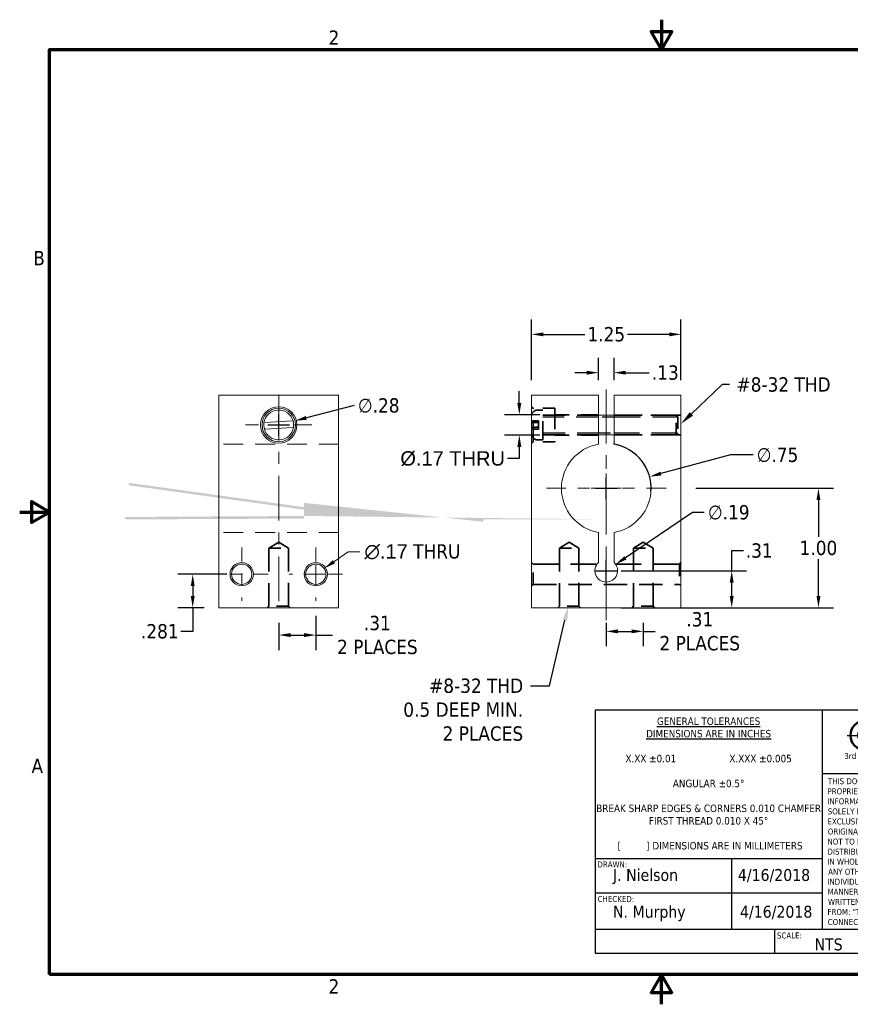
# Model space of a CAD drawing. Header units: inches. Extents: x 0.2 to 10.9, y 0.3 to 8.6.
# Tile 1 of 2: x 0.2 to 7.1, y 0.3 to 8.6. Entities that reach past the tile are written whole.
import ezdxf

# ---------------------------------------------------------------- set-up
doc = ezdxf.new("R2010")
doc.units = ezdxf.units.IN
doc.header["$MEASUREMENT"] = 0
for name, pattern in [('CENTER', [2, 1.25, -0.25, 0.25, -0.25]), ('CENTER2', [1.125, 0.75, -0.125, 0.125, -0.125]), ('CHAIN', [0.7087, 0.4724, -0.0591, 0.1181, -0.0591]), ('DASHED', [0.2067, 0.1654, -0.0413])]:
    doc.linetypes.add(name, pattern=pattern)
doc.layers.get('0').update_dxf_attribs({"plot": 0})
for name, color, linetype, lineweight in [('Border (ANSI)', 7, 'Continuous', 70), ('Center Mark (ANSI)', 7, 'CENTER', 0), ('Geometry', 250, 'Continuous', 0), ('Hidden', 250, 'DASHED', 0), ('Hidden (ANSI)', 7, 'DASHED', 35), ('Hidden Narrow (ANSI)', 7, 'DASHED', 25), ('Visible (ANSI)', 7, 'Continuous', 0)]:
    doc.layers.add(name, color=color, linetype=linetype, lineweight=lineweight)
for name, color, linetype in [('Dimensions', 19, 'Continuous'), ('TitleBlock', 170, 'Continuous'), ('TitleBlock Lines', 250, 'Continuous'), ('TitleBlock Text', 3, 'Continuous')]:
    doc.layers.add(name, color=color, linetype=linetype)
doc.styles.add('Note Text (ANSI)', font='tahoma.ttf')
doc.styles.get("Standard").update_dxf_attribs({"font": 'tahoma.ttf'})
doc.dimstyles.new('Default (ANSI)', dxfattribs={"dimtxt": 0.12, "dimasz": 0.098425, "dimexe": 0.125, "dimexo": 0.125, "dimgap": 0.031496, "dimtad": 0, "dimtih": 1, "dimtoh": 1, "dimrnd": 1e-08, "dimzin": 4, "dimdsep": 46, "dimtxsty": 'Note Text (ANSI)', "dimcen": 0.09, "dimdle": 0.393701, "dimclrd": 256, "dimclre": 256, "dimclrt": 256, "dimadec": 0, "dimazin": 1, "dimtfac": 1, "dimtofl": 0, "dimtmove": 0, "dimatfit": 3, "dimfxl": 1, "dimtolj": 1, "dimtzin": 4, "dimlwd": -1, "dimlwe": -1, "dimarcsym": 0})
doc.dimstyles.new('Default (ANSI)$0', dxfattribs={"dimtxt": 0.12, "dimasz": 0.098425, "dimexe": 0.125, "dimexo": 0.125, "dimgap": 0.031496, "dimtad": 0, "dimtih": 1, "dimtoh": 1, "dimrnd": 1e-08, "dimzin": 4, "dimdsep": 46, "dimtxsty": 'Note Text (ANSI)', "dimcen": 0.09, "dimdle": 0.393701, "dimclrd": 256, "dimclre": 256, "dimclrt": 256, "dimadec": 0, "dimazin": 1, "dimtfac": 1, "dimtofl": 0, "dimtmove": 0, "dimatfit": 3, "dimfxl": 1, "dimtolj": 1, "dimtzin": 4, "dimlwd": -1, "dimlwe": -1, "dimarcsym": 0})

# ---------------------------------------------------------------- blocks, each defined once
blk = doc.blocks.new('TSC TitleBlock Revised')
at = {"layer": 'TitleBlock', "color": 0}
for p, q in [((-5.4933, 2.0381), (-5.4933, 0)), ((-5.4933, 2.0381), (0, 2.0381)), ((0, 0), (0, 2.0381)), ((0, 2.0381), (0, 1.158)), ((-5.4933, 0), (0, 0))]:
    blk.add_line(p, q, dxfattribs=at)
at = {"layer": 'TitleBlock Lines'}
for p, q in [((-3.5933, 2.0381), (-3.5933, 0.2)), ((-2.495, 2.0381), (-2.495, 0.2)), ((-2.4918, 1.5013), (-3.5933, 1.5013)), ((-5.4933, 0.7937), (-3.5933, 0.7937)), ((-4.3506, 0.7937), (-4.3506, 0.2086)), ((-2.4933, 0.7577), (0, 0.7577)), ((-5.4933, 0.5056), (-3.5933, 0.5056)), ((-2.4933, 0.4695), (0, 0.4695)), ((-1.9802, 0.4695), (-1.9802, 0.2)), ((-0.4547, 0.4695), (-0.4547, 0.2)), ((0, 0.2), (-5.4933, 0.2)), ((-3.9933, 0.2), (-3.9933, 0)), ((-3.1883, 0.2), (-3.1883, 0)), ((-1.9915, 0.2), (-1.9915, 0)), ((-0.9464, 0), (-0.9464, 0.2))]:
    blk.add_line(p, q, dxfattribs=at)
at = {"layer": 'TitleBlock Lines', "lineweight": 25}
for p, q in [((-3.2344, 1.9728), (-3.2344, 1.8887)), ((-3.3832, 1.824), (-3.2991, 1.824)), ((-3.2668, 1.824), (-3.202, 1.824)), ((-3.2344, 1.8563), (-3.2344, 1.7916)), ((-3.1697, 1.824), (-3.0856, 1.824)), ((-3.0371, 1.824), (-2.9155, 1.824)), ((-2.8896, 1.824), (-2.8508, 1.824)), ((-2.8249, 1.824), (-2.7238, 1.824)), ((-3.2344, 1.7592), (-3.2344, 1.6751))]:
    blk.add_line(p, q, dxfattribs=at)
at = {"layer": 'TitleBlock Lines', "lineweight": 50}
for p, q in [((-3.0116, 1.8822), (-2.7431, 1.9469)), ((-2.7431, 1.9469), (-2.7431, 1.701)), ((-3.0116, 1.8822), (-3.0116, 1.7657)), ((-3.0116, 1.7657), (-2.7431, 1.701))]:
    blk.add_line(p, q, dxfattribs=at)
for radius in [0.123, 0.0582]:
    blk.add_circle((-3.2344, 1.824), radius, dxfattribs=at)
at = {"layer": 'TitleBlock Lines', "style": 'Note Text (ANSI)'}
blk.add_text('3rd ANGLE PROJECTION', height=0.05, dxfattribs=at).set_placement((-3.4079, 1.6262))
at = {"layer": 'TitleBlock Lines'}
for s, height, p in [('THIS DOCUMENT CONTAINS', 0.05, (-3.5449, 1.4154)), ('PROPRIETARY', 0.05, (-3.5487, 1.3312)), ('INFORMATION AND IS', 0.05, (-3.5498, 1.247)), ('SOLELY FOR THE', 0.05, (-3.5464, 1.1628)), ('EXCLUSIVE USE OF THE', 0.05, (-3.5488, 1.0785)), ('ORIGINAL ADDRESSEE. IT IS', 0.05, (-3.5467, 0.9943)), ('NOT TO BE REPRODUCED,', 0.05, (-3.5486, 0.9101)), ('DISTRIBUTED OR DIVULGED', 0.05, (-3.5487, 0.8259)), ('DRAWN:', 0.05, (-5.4737, 0.7187)), ('IN WHOLE OR IN PART TO', 0.05, (-3.5498, 0.7416)), ('ANY OTHER FIRM OR', 0.05, (-3.5433, 0.6574)), ('TITLE:', 0.0875, (-2.4716, 0.6467)), ('INDIVIDUAL BY ANY', 0.05, (-3.5498, 0.5741)), ('MANNER WITHOUT PRIOR', 0.05, (-3.5485, 0.4899)), ('CHECKED:', 0.05, (-5.4718, 0.4298)), ('WRITTEN PERMISSION', 0.05, (-3.5442, 0.4057)), ('SIZE', 0.05, (-2.3587, 0.4057)), ('DWG', 0.05, (-1.9121, 0.4042)), ('Number', 0.05, (-1.7078, 0.4051)), ('REV', 0.05, (-0.3055, 0.4051)), ('FROM: "THE SENSOR', 0.05, (-3.549, 0.3214)), ('CONNECTION LLC."', 0.05, (-3.5468, 0.2372)), ('SCALE:', 0.05, (-3.9714, 0.1242)), ('APPROVED:', 0.05, (-3.1633, 0.1241)), ('DATE:', 0.05, (-1.9719, 0.125)), ('Sheet:', 0.05, (-0.9245, 0.1241))]:
    blk.add_text(s, height=height, dxfattribs=at).set_placement(p)
at = {"layer": 'TitleBlock Lines', "attachment_point": 5}
for s, insert, char_height, width in [('{\\LGENERAL TOLERANCES} \\P{\\LDIMENSIONS ARE IN INCHES\\P} \\PX.XX ±0.01                   X.XXX ±0.005 \\P\\PANGULAR ±0.5° \\P\\PBREAK SHARP EDGES & CORNERS 0.010 CHAMFER FIRST THREAD 0.010 X 45°\\P\\P [         ] DIMENSIONS ARE IN MILLIMETERS', (-4.5433, 1.4159), 0.0625, 1.9), ('Bloomfield Hills, Michigan\\Pwww.HGSIND.com', (-1.2475, 0.9586), 0.075, 2.495036)]:
    blk.add_mtext(s, dxfattribs=dict(at, insert=insert, char_height=char_height, width=width))
at = {"layer": 'TitleBlock Text', "color": 0}
for tag, p, height in [('DRAWN:', (-5.3433, 0.6056), 0.1), ('DDATE', (-4.2989, 0.6056), 0.1), ('TITLE:_001', (-2.0341, 0.6593), 0.075), ('CHECKED:', (-5.3433, 0.2975), 0.1), ('CDATE', (-4.2804, 0.2981), 0.1), ('SIZE', (-2.3668, 0.2874), 0.1), ('DWG_NO.', (-1.9302, 0.2874), 0.1), ('REV', (-0.3425, 0.2874), 0.1), ('SCALE', (-3.6571, 0.025), 0.1), ('APPROVED:', (-2.9188, 0.025), 0.1), ('DATE', (-1.6716, 0.025), 0.1), ('SHEET', (-0.7096, 0.025), 0.1)]:
    blk.add_attdef(tag, p, '', height=height, dxfattribs=at)
blk = doc.blocks.new('*D10')
for p, q in [((1.8917, 3.9381), (1.4821, 3.9381)), ((1.6071, 3.8396), (1.6071, 3.7555)), ((1.7017, 3.6571), (1.4821, 3.6571)), ((1.6071, 3.6571), (1.6071, 3.4596)), ((1.6071, 3.4596), (1.5086, 3.4596))]:
    blk.add_line(p, q)
for points in [[(1.5907, 3.8396), (1.6235, 3.8396), (1.6071, 3.9381)], [(1.5907, 3.7555), (1.6235, 3.7555), (1.6071, 3.6571)]]:
    blk.add_solid(points)
at = {"layer": 'Defpoints', "color": 0}
for p in [(1.6071, 3.9381), (2.0167, 3.9381), (1.8267, 3.6571)]:
    blk.add_point(p, dxfattribs=at)
at = {"insert": (1.3314, 3.4596), "char_height": 0.12, "attachment_point": 5, "style": 'Note Text (ANSI)'}
blk.add_mtext('\\A1;.281', dxfattribs=at)
blk = doc.blocks.new('*D11')
for p, q in [((2.3267, 5.0971), (2.3267, 5.2771)), ((2.9577, 5.3496), (2.5576, 5.2465)), ((2.2367, 5.1871), (2.4167, 5.1871))]:
    blk.add_line(p, q)
blk.add_solid([(2.5535, 5.2624), (2.5617, 5.2306), (2.4623, 5.222)])
at = {"layer": 'Defpoints', "color": 0}
for p in [(2.4623, 5.222), (2.1912, 5.1521)]:
    blk.add_point(p, dxfattribs=at)
at = {"insert": (3.1631, 5.3496), "char_height": 0.12, "attachment_point": 5, "style": 'Note Text (ANSI)'}
blk.add_mtext('\\A1;∅.28', dxfattribs=at)
blk = doc.blocks.new('*D12')
at = {"layer": 'Defpoints', "color": 0}
for p in [(2.7066, 3.9865), (2.5669, 3.8896)]:
    blk.add_point(p, dxfattribs=at)
at = {"layer": 'Hidden'}
for p, q in [((2.9069, 4.1255), (2.7874, 4.0426)), ((3.0053, 4.1255), (2.9069, 4.1255)), ((2.6367, 3.8481), (2.6367, 4.0281)), ((2.5467, 3.9381), (2.7267, 3.9381))]:
    blk.add_line(p, q, dxfattribs=at)
blk.add_solid([(2.7781, 4.0561), (2.7968, 4.0291), (2.7066, 3.9865)], dxfattribs=at)
at = {"layer": 'Hidden', "insert": (3.4448, 4.1255), "char_height": 0.12, "attachment_point": 5, "style": 'Note Text (ANSI)'}
blk.add_mtext('\\A1;{\\fArial|b0|i0|c0|p34;∅.17} THRU', dxfattribs=at)
blk = doc.blocks.new('*D13')
at = {"layer": 'Defpoints', "color": 0, "linetype": 'Continuous', "ltscale": 0.5}
for p in [(2.6367, 3.7156), (2.3267, 3.6571), (2.6367, 3.4286)]:
    blk.add_point(p, dxfattribs=at)
at = {"layer": 'Dimensions', "linetype": 'Continuous', "ltscale": 0.5}
for p, q in [((2.6367, 3.5906), (2.6367, 3.3036)), ((2.3267, 3.5321), (2.3267, 3.3036)), ((2.4252, 3.4286), (2.5383, 3.4286)), ((2.6367, 3.4286), (2.7777, 3.4286))]:
    blk.add_line(p, q, dxfattribs=at)
for points in [[(2.4252, 3.445), (2.4252, 3.4122), (2.3267, 3.4286)], [(2.5383, 3.445), (2.5383, 3.4122), (2.6367, 3.4286)]]:
    blk.add_solid(points, dxfattribs=at)
at = {"layer": 'Dimensions', "linetype": 'Continuous', "ltscale": 0.5, "insert": (3.1515, 3.4286), "char_height": 0.12, "attachment_point": 5, "style": 'Note Text (ANSI)'}
blk.add_mtext('\\A1;.31 \\P{\\H1x;2 PLACES}', dxfattribs=at)
blk = doc.blocks.new('*D14')
at = {"layer": 'Defpoints', "color": 0, "linetype": 'Continuous', "ltscale": 0.5}
for p in [(5.0666, 3.6571), (5.3766, 3.6571), (5.3766, 3.4598)]:
    blk.add_point(p, dxfattribs=at)
at = {"layer": 'Dimensions', "linetype": 'Continuous', "ltscale": 0.5}
for p, q in [((5.0666, 3.5321), (5.0666, 3.3348)), ((5.3766, 3.5321), (5.3766, 3.3348)), ((5.1651, 3.4598), (5.2782, 3.4598)), ((5.3766, 3.4598), (5.4751, 3.4598))]:
    blk.add_line(p, q, dxfattribs=at)
for points in [[(5.1651, 3.4762), (5.1651, 3.4434), (5.0666, 3.4598)], [(5.2782, 3.4762), (5.2782, 3.4434), (5.3766, 3.4598)]]:
    blk.add_solid(points, dxfattribs=at)
at = {"layer": 'Dimensions', "linetype": 'Continuous', "ltscale": 0.5, "insert": (5.8488, 3.4598), "char_height": 0.12, "attachment_point": 5, "style": 'Note Text (ANSI)'}
blk.add_mtext('\\A1;{\\H1x;.31\\P2 PLACES}', dxfattribs=at)
blk = doc.blocks.new('*D15')
at = {"layer": 'Defpoints', "color": 0, "linetype": 'Continuous', "ltscale": 0.5}
for p in [(5.1453, 4.0203), (4.988, 3.9138)]:
    blk.add_point(p, dxfattribs=at)
at = {"layer": 'Dimensions', "linetype": 'Continuous', "ltscale": 0.5}
for p, q in [((5.7879, 4.4556), (5.2268, 4.0755)), ((5.8864, 4.4556), (5.7879, 4.4556)), ((5.0666, 3.8771), (5.0666, 4.0571)), ((4.9766, 3.9671), (5.1566, 3.9671))]:
    blk.add_line(p, q, dxfattribs=at)
blk.add_solid([(5.2176, 4.0891), (5.236, 4.062), (5.1453, 4.0203)], dxfattribs=at)
at = {"layer": 'Dimensions', "linetype": 'Continuous', "ltscale": 0.5, "insert": (6.0913, 4.4556), "char_height": 0.12, "attachment_point": 5, "style": 'Note Text (ANSI)'}
blk.add_mtext('\\A1;∅.19', dxfattribs=at)
blk = doc.blocks.new('*D16')
at = {"layer": 'Defpoints', "color": 0, "linetype": 'CENTER2', "ltscale": 0.5}
for p in [(4.6366, 5.2721), (4.3394, 5.1021), (4.6366, 5.1021)]:
    blk.add_point(p, dxfattribs=at)
at = {"layer": 'Dimensions', "linetype": 'CENTER2', "ltscale": 0.5}
for p, q in [((4.3394, 5.3705), (4.3394, 5.4689)), ((4.5116, 5.2721), (4.2144, 5.2721)), ((4.5116, 5.1021), (4.2144, 5.1021)), ((4.3394, 5.0036), (4.3394, 4.9052)), ((4.3394, 4.9052), (4.2409, 4.9052))]:
    blk.add_line(p, q, dxfattribs=at)
for points in [[(4.323, 5.3705), (4.3558, 5.3705), (4.3394, 5.2721)], [(4.323, 5.0036), (4.3558, 5.0036), (4.3394, 5.1021)]]:
    blk.add_solid(points, dxfattribs=at)
at = {"layer": 'Dimensions', "linetype": 'CENTER2', "ltscale": 0.5, "insert": (3.7818, 4.9052), "char_height": 0.12, "attachment_point": 5, "style": 'Note Text (ANSI)'}
blk.add_mtext('\\A1;{\\fArial|b0|i0|c0|p34;%%C.17 THRU}', dxfattribs=at)
blk = doc.blocks.new('*D17')
at = {"layer": 'Defpoints', "color": 0, "linetype": 'Continuous', "ltscale": 0.5}
for p in [(5.0666, 3.9671), (5.0666, 3.6571), (6.1159, 3.6571)]:
    blk.add_point(p, dxfattribs=at)
at = {"layer": 'Dimensions', "linetype": 'Continuous', "ltscale": 0.5}
for p, q in [((6.1159, 3.9671), (6.1159, 4.1352)), ((6.1159, 4.1352), (6.2143, 4.1352)), ((5.1916, 3.9671), (6.2409, 3.9671)), ((6.1159, 3.7555), (6.1159, 3.8686)), ((5.1916, 3.6571), (6.2409, 3.6571))]:
    blk.add_line(p, q, dxfattribs=at)
for points in [[(6.0995, 3.8686), (6.1323, 3.8686), (6.1159, 3.9671)], [(6.0995, 3.7555), (6.1323, 3.7555), (6.1159, 3.6571)]]:
    blk.add_solid(points, dxfattribs=at)
at = {"layer": 'Dimensions', "linetype": 'Continuous', "ltscale": 0.5, "insert": (6.3465, 4.1352), "char_height": 0.12, "attachment_point": 5, "style": 'Note Text (ANSI)'}
blk.add_mtext('\\A1;.31', dxfattribs=at)
blk = doc.blocks.new('*S25')
at = {"layer": 'Dimensions', "ltscale": 0.5}
for p, q in [((4.5916, 3.0049), (4.7214, 3.5528)), ((4.4316, 3.0049), (4.4916, 3.0049)), ((4.4916, 3.0049), (4.5916, 3.0049))]:
    blk.add_line(p, q, dxfattribs=at)
at = {"layer": 'Dimensions', "linetype": 'Continuous', "ltscale": 0.5}
blk.add_trace([(4.7409, 3.5482), (4.7019, 3.5574), (4.7491, 3.6696)], dxfattribs=at)
at = {"layer": 'Dimensions', "color": 2, "linetype": 'Continuous', "insert": (4.3716, 3.0649), "char_height": 0.12, "attachment_point": 3}
blk.add_mtext('{\\C256;#8-32 THD \\P 0.5 DEEP MIN.\\P2 PLACES}', dxfattribs=at)
blk = doc.blocks.new('*D18')
at = {"layer": 'Defpoints', "color": 0, "linetype": 'Continuous', "ltscale": 0.5}
for p in [(5.6916, 4.6571), (5.6916, 3.6571), (6.8418, 3.6571)]:
    blk.add_point(p, dxfattribs=at)
at = {"layer": 'Dimensions', "linetype": 'Continuous', "ltscale": 0.5}
for p, q in [((5.8166, 4.6571), (6.9668, 4.6571)), ((6.8418, 4.5586), (6.8418, 4.251)), ((6.8418, 3.7555), (6.8418, 4.0631)), ((5.8166, 3.6571), (6.9668, 3.6571))]:
    blk.add_line(p, q, dxfattribs=at)
for points in [[(6.8254, 4.5586), (6.8582, 4.5586), (6.8418, 4.6571)], [(6.8254, 3.7555), (6.8582, 3.7555), (6.8418, 3.6571)]]:
    blk.add_solid(points, dxfattribs=at)
at = {"layer": 'Dimensions', "linetype": 'Continuous', "ltscale": 0.5, "insert": (6.8418, 4.1571), "char_height": 0.12, "attachment_point": 5, "style": 'Note Text (ANSI)'}
blk.add_mtext('\\A1;1.00', dxfattribs=at)
blk = doc.blocks.new('*D19')
at = {"layer": 'Defpoints', "color": 0, "linetype": 'Continuous', "ltscale": 0.5}
for p in [(5.1316, 5.6246), (5.0016, 5.4371), (5.1316, 5.4371)]:
    blk.add_point(p, dxfattribs=at)
at = {"layer": 'Dimensions', "linetype": 'Continuous', "ltscale": 0.5}
for p, q in [((5.0016, 5.5621), (5.0016, 5.7496)), ((5.1316, 5.5621), (5.1316, 5.7496)), ((4.9032, 5.6246), (4.8048, 5.6246)), ((5.2301, 5.6246), (5.4263, 5.6246))]:
    blk.add_line(p, q, dxfattribs=at)
for points in [[(4.9032, 5.641), (4.9032, 5.6082), (5.0016, 5.6246)], [(5.2301, 5.641), (5.2301, 5.6082), (5.1316, 5.6246)]]:
    blk.add_solid(points, dxfattribs=at)
at = {"layer": 'Dimensions', "linetype": 'Continuous', "ltscale": 0.5, "insert": (5.5606, 5.6246), "char_height": 0.12, "attachment_point": 5, "style": 'Note Text (ANSI)'}
blk.add_mtext('\\A1;.13', dxfattribs=at)
blk = doc.blocks.new('*S26')
at = {"layer": 'Dimensions', "ltscale": 0.5}
for p, q in [((6.0363, 5.5259), (5.7784, 5.2796)), ((6.0963, 5.5259), (6.0363, 5.5259))]:
    blk.add_line(p, q, dxfattribs=at)
at = {"layer": 'Dimensions', "linetype": 'Continuous', "ltscale": 0.5}
blk.add_trace([(5.7646, 5.294), (5.7922, 5.2651), (5.6916, 5.1967)], dxfattribs=at)
at = {"layer": 'Dimensions', "color": 2, "linetype": 'Continuous', "insert": (6.1563, 5.5859), "char_height": 0.12, "attachment_point": 1}
blk.add_mtext('{\\C256;#8-32 THD}', dxfattribs=at)
blk = doc.blocks.new('*D22')
at = {"layer": 'Defpoints', "color": 0, "linetype": 'Continuous', "ltscale": 0.5}
for p in [(5.4288, 4.7544), (4.7045, 4.5597)]:
    blk.add_point(p, dxfattribs=at)
at = {"layer": 'Dimensions', "linetype": 'Continuous', "ltscale": 0.5}
for p, q in [((6.1058, 4.9365), (5.5238, 4.78)), ((6.2953, 4.9365), (6.1058, 4.9365)), ((5.0666, 4.5671), (5.0666, 4.7471)), ((4.9766, 4.6571), (5.1566, 4.6571))]:
    blk.add_line(p, q, dxfattribs=at)
blk.add_arc((5.0666, 4.6571), 0.375, 355.95277, 80.88309, dxfattribs=at)
blk.add_solid([(5.5196, 4.7958), (5.5281, 4.7642), (5.4288, 4.7544)], dxfattribs=at)
at = {"layer": 'Dimensions', "linetype": 'Continuous', "ltscale": 0.5, "insert": (6.4994, 4.9365), "char_height": 0.12, "attachment_point": 5, "style": 'Note Text (ANSI)'}
blk.add_mtext('\\A1;∅.75', dxfattribs=at)
blk = doc.blocks.new('*D23')
at = {"layer": 'Defpoints', "color": 0, "linetype": 'Continuous', "ltscale": 0.5}
for p in [(5.6916, 5.9454), (4.4416, 5.4371), (5.6916, 5.4371)]:
    blk.add_point(p, dxfattribs=at)
at = {"layer": 'Dimensions', "linetype": 'Continuous', "ltscale": 0.5}
for p, q in [((4.4416, 5.5621), (4.4416, 6.0704)), ((5.6916, 5.5621), (5.6916, 6.0704)), ((4.5401, 5.9454), (4.8884, 5.9454)), ((5.5932, 5.9454), (5.2449, 5.9454))]:
    blk.add_line(p, q, dxfattribs=at)
for points in [[(4.5401, 5.9619), (4.5401, 5.929), (4.4416, 5.9454)], [(5.5932, 5.9619), (5.5932, 5.929), (5.6916, 5.9454)]]:
    blk.add_solid(points, dxfattribs=at)
at = {"layer": 'Dimensions', "linetype": 'Continuous', "ltscale": 0.5, "insert": (5.0666, 5.9454), "char_height": 0.12, "attachment_point": 5, "style": 'Note Text (ANSI)'}
blk.add_mtext('\\A1;1.25', dxfattribs=at)

msp = doc.modelspace()

# ---------------------------------------------------------------- hatches: boundary and pattern name
at = {"layer": 'Geometry'}
h = msp.add_hatch(color=18, dxfattribs=at)
h.dxf.hatch_style = 1
edge = h.paths.add_edge_path()
edge.add_line((1.0739, 4.7025), (2.5394, 4.4986))
edge.add_line((1.0712, 4.6827), (1.0739, 4.7025))
edge.add_line((2.5394, 4.4783), (1.0714, 4.6825))
edge.add_line((2.5394, 4.4986), (2.5394, 4.4783))
h = msp.add_hatch(color=250, dxfattribs=at)
h.dxf.hatch_style = 1
edge = h.paths.add_edge_path(flags=17)
edge.add_line((4.0394, 4.377), (4.0394, 4.397))
edge.add_line((2.5394, 4.5352), (4.0394, 4.5352))
edge.add_line((2.5394, 4.5152), (2.5394, 4.5352))
edge.add_line((2.5394, 4.5152), (2.5394, 4.4257))
edge.add_line((2.5394, 4.4037), (2.5394, 4.377))
edge.add_line((2.5394, 4.377), (4.0394, 4.377))
edge = h.paths.add_edge_path(flags=16)
edge.add_line((4.0394, 4.377), (4.0394, 4.397))
edge = h.paths.add_edge_path(flags=16)
edge.add_line((2.5394, 4.4037), (2.5394, 4.377))
edge = h.paths.add_edge_path(flags=16)
edge.add_line((2.5394, 4.377), (4.0394, 4.377))
edge = h.paths.add_edge_path(flags=16)
edge.add_line((2.5394, 4.5352), (4.0394, 4.5352))
edge = h.paths.add_edge_path(flags=16)
edge.add_line((2.5394, 4.5152), (2.5394, 4.4257))
edge = h.paths.add_edge_path(flags=16)
edge.add_line((2.5394, 4.5152), (2.5394, 4.5352))
h.paths.add_polyline_path([(2.5394, 4.4037), (2.5394, 4.377)], flags=0)
h.paths.add_polyline_path([(2.5394, 4.5152), (2.5394, 4.5352)], flags=16)
edge = h.paths.add_edge_path()
edge.add_line((2.5394, 4.4037), (2.5394, 4.377))
edge.add_line((2.5394, 4.5152), (2.5394, 4.5352))
edge.add_line((4.0394, 4.377), (4.0394, 4.397))
edge.add_line((2.5394, 4.5352), (4.0394, 4.5352))
edge.add_line((2.5394, 4.5152), (2.5394, 4.5352))
edge.add_line((2.5394, 4.5152), (2.5394, 4.4257))
edge.add_line((2.5394, 4.4037), (2.5394, 4.377))
edge.add_line((2.5394, 4.377), (4.0394, 4.377))
edge.add_line((4.0394, 4.397), (5.0924, 4.397))
h = msp.add_hatch(color=18, dxfattribs=at)
h.dxf.hatch_style = 1
edge = h.paths.add_edge_path()
edge.add_line((1.0394, 4.4167), (2.5394, 4.4257))
edge.add_line((1.0394, 4.4167), (1.0394, 4.3967))
edge.add_line((2.5394, 4.4037), (1.0394, 4.3974))
edge.add_line((2.5394, 4.4257), (2.5394, 4.4037))

# ---------------------------------------------------------------- linework, layer by layer
at = {"layer": 'Border (ANSI)', "flags": 128}
for points in [[(5.5296, 8.5787), (5.5296, 8.3287), (5.443, 8.4787), (5.6163, 8.4787), (5.5296, 8.3287)], [(0.4096, 0.5887), (0.4096, 8.3287), (10.6496, 8.3287), (10.6496, 0.5887), (0.4096, 0.5887)], [(0.1596, 4.4587), (0.4096, 4.4587), (0.2596, 4.5453), (0.2596, 4.3721), (0.4096, 4.4587)], [(5.5296, 0.3387), (5.5296, 0.5887), (5.443, 0.4387), (5.6163, 0.4387), (5.5296, 0.5887)]]:
    msp.add_lwpolyline(points, dxfattribs=at)
at = {"layer": 'Center Mark (ANSI)', "linetype": 'CHAIN', "ltscale": 0.952448}
msp.add_line((5.0666, 5.4831), (5.0666, 3.5526), dxfattribs=at)
at = {"layer": 'Center Mark (ANSI)', "linetype": 'CENTER2', "ltscale": 0.5}
msp.add_line((2.3267, 5.4371), (2.3267, 3.6571), dxfattribs=at)
at = {"layer": 'Center Mark (ANSI)', "linetype": 'CHAIN', "ltscale": 0.308217}
msp.add_line((2.6042, 5.1871), (2.0492, 5.1871), dxfattribs=at)
at = {"layer": 'Center Mark (ANSI)', "linetype": 'CHAIN', "ltscale": 0.138781}
msp.add_line((5.0666, 4.7821), (5.0666, 4.5321), dxfattribs=at)
at = {"layer": 'Center Mark (ANSI)', "linetype": 'CHAIN', "ltscale": 0.347103}
for p, q in [((5.1916, 4.6571), (4.5666, 4.6571)), ((5.5666, 4.6571), (4.9416, 4.6571))]:
    msp.add_line(p, q, dxfattribs=at)
at = {"layer": 'Center Mark (ANSI)', "linetype": 'CHAIN', "ltscale": 0.247109}
for p, q in [((2.0167, 4.1606), (2.0167, 3.7156)), ((2.6367, 4.1606), (2.6367, 3.7156)), ((2.2392, 3.9381), (1.7942, 3.9381)), ((2.8592, 3.9381), (2.4142, 3.9381))]:
    msp.add_line(p, q, dxfattribs=at)
at = {"layer": 'Hidden'}
for p, q in [((2.8267, 5.0264), (1.8267, 5.0264)), ((2.8267, 4.2877), (1.8267, 4.2877))]:
    msp.add_line(p, q, dxfattribs=at)
at = {"layer": 'Hidden (ANSI)', "ltscale": 0.033571}
for p, q in [((4.4541, 5.3271), (4.4416, 5.3396)), ((4.4541, 5.0471), (4.4416, 5.0346)), ((4.4541, 4.0231), (4.4416, 4.0356)), ((5.6791, 4.0231), (5.6916, 4.0356)), ((4.4541, 3.8531), (4.4416, 3.8406)), ((5.6791, 3.8531), (5.6916, 3.8406)), ((2.2447, 3.6696), (2.2322, 3.6571)), ((2.4087, 3.6696), (2.4212, 3.6571)), ((4.6746, 3.6696), (4.6621, 3.6571)), ((4.8386, 3.6696), (4.8511, 3.6571)), ((5.2946, 3.6696), (5.2821, 3.6571)), ((5.4586, 3.6696), (5.4711, 3.6571))]:
    msp.add_line(p, q, dxfattribs=at)
at = {"layer": 'Hidden (ANSI)', "ltscale": 1.063916}
for p, q in [((4.4541, 5.0471), (4.4541, 5.3271)), ((4.6366, 5.3271), (4.6366, 5.0471))]:
    msp.add_line(p, q, dxfattribs=at)
at = {"layer": 'Hidden (ANSI)', "ltscale": 0.347507}
for p, q in [((4.6366, 5.3271), (4.4541, 5.3271)), ((4.6366, 5.0471), (4.4541, 5.0471))]:
    msp.add_line(p, q, dxfattribs=at)
at = {"layer": 'Hidden (ANSI)', "ltscale": 0.083707}
for p, q in [((4.4926, 5.3121), (4.5366, 5.3121)), ((4.4926, 5.0621), (4.5366, 5.0621))]:
    msp.add_line(p, q, dxfattribs=at)
at = {"layer": 'Hidden (ANSI)', "ltscale": 0.949925}
msp.add_line((4.5366, 5.0621), (4.5366, 5.3121), dxfattribs=at)
at = {"layer": 'Hidden (ANSI)', "ltscale": 0.011328}
for p, q in [((4.4926, 5.2216), (4.4986, 5.2216)), ((4.4986, 5.2064), (4.4926, 5.2064)), ((4.4986, 5.1678), (4.4926, 5.1678)), ((4.4926, 5.1525), (4.4986, 5.1525))]:
    msp.add_line(p, q, dxfattribs=at)
at = {"layer": 'Hidden (ANSI)', "ltscale": 0.103571}
msp.add_line((4.4986, 5.1678), (4.4986, 5.2216), dxfattribs=at)
at = {"layer": 'Hidden (ANSI)', "ltscale": 1.124819}
for p, q in [((4.5366, 5.2691), (5.0016, 5.2691)), ((4.5366, 5.1051), (5.0016, 5.1051))]:
    msp.add_line(p, q, dxfattribs=at)
at = {"layer": 'Hidden (ANSI)', "ltscale": 0.882922}
for p, q in [((5.0016, 5.2721), (4.6366, 5.2721)), ((5.0016, 5.1021), (4.6366, 5.1021))]:
    msp.add_line(p, q, dxfattribs=at)
at = {"layer": 'Hidden (ANSI)', "ltscale": 1.35462}
for p, q in [((5.6916, 5.2691), (5.1316, 5.2691)), ((5.6916, 5.1051), (5.1316, 5.1051))]:
    msp.add_line(p, q, dxfattribs=at)
at = {"layer": 'Hidden (ANSI)', "ltscale": 1.25628}
for p, q in [((5.1316, 5.2691), (5.651, 5.2691)), ((5.1316, 5.1051), (5.651, 5.1051))]:
    msp.add_line(p, q, dxfattribs=at)
at = {"layer": 'Hidden (ANSI)', "ltscale": 0.49057}
for p, q in [((5.651, 5.1051), (5.651, 5.2691)), ((2.2447, 4.1571), (2.4087, 4.1571)), ((2.2447, 4.1571), (2.4087, 4.1571)), ((4.6746, 4.1571), (4.8386, 4.1571)), ((4.6746, 4.1571), (4.8386, 4.1571)), ((5.2946, 4.1571), (5.4586, 4.1571)), ((5.2946, 4.1571), (5.4586, 4.1571)), ((2.4087, 3.6696), (2.2447, 3.6696)), ((4.8386, 3.6696), (4.6746, 3.6696)), ((5.4586, 3.6696), (5.2946, 3.6696))]:
    msp.add_line(p, q, dxfattribs=at)
at = {"layer": 'Hidden (ANSI)', "ltscale": 0.042061}
for p, q in [((5.6666, 5.2534), (5.651, 5.2691)), ((5.6666, 5.1207), (5.651, 5.1051))]:
    msp.add_line(p, q, dxfattribs=at)
at = {"layer": 'Hidden (ANSI)', "ltscale": 0.396924}
msp.add_line((5.6666, 5.2534), (5.6666, 5.1207), dxfattribs=at)
at = {"layer": 'Hidden (ANSI)', "ltscale": 0.464833}
msp.add_line((4.4986, 5.1525), (4.4986, 5.1678), dxfattribs=at)
at = {"layer": 'Hidden (ANSI)', "ltscale": 0.182111}
for p, q in [((2.3267, 4.2063), (2.2447, 4.1571)), ((2.3267, 4.2063), (2.4087, 4.1571)), ((4.7566, 4.2063), (4.6746, 4.1571)), ((4.7566, 4.2063), (4.8386, 4.1571)), ((5.3766, 4.2063), (5.2946, 4.1571)), ((5.3766, 4.2063), (5.4586, 4.1571))]:
    msp.add_line(p, q, dxfattribs=at)
at = {"layer": 'Hidden (ANSI)', "ltscale": 1.179245}
for p, q in [((2.2447, 4.1571), (2.2447, 3.6696)), ((2.4087, 4.1571), (2.4087, 3.6696)), ((4.6746, 4.1571), (4.6746, 3.6696)), ((4.8386, 4.1571), (4.8386, 3.6696)), ((5.2946, 4.1571), (5.2946, 3.6696)), ((5.4586, 4.1571), (5.4586, 3.6696))]:
    msp.add_line(p, q, dxfattribs=at)
at = {"layer": 'Hidden (ANSI)', "ltscale": 0.508521}
for p, q in [((4.4541, 3.8531), (4.4541, 4.0231)), ((5.6791, 4.0231), (5.6791, 3.8531))]:
    msp.add_line(p, q, dxfattribs=at)
at = {"layer": 'Hidden (ANSI)', "ltscale": 1.295985}
for p, q in [((4.4541, 4.0231), (4.9899, 4.0231)), ((5.1434, 4.0231), (5.6791, 4.0231))]:
    msp.add_line(p, q, dxfattribs=at)
at = {"layer": 'Hidden (ANSI)', "ltscale": 1.185293}
msp.add_line((4.4541, 3.8531), (5.6791, 3.8531), dxfattribs=at)
at = {"layer": 'Hidden (ANSI)', "ltscale": 0.136023}
for centre, start, end in [((4.4926, 5.2601), 90, 168.74529), ((4.4926, 5.1141), 191.25471, 270)]:
    msp.add_arc(centre, 0.052, start, end, dxfattribs=at)
at = {"layer": 'Hidden (ANSI)', "ltscale": 0.13827}
for points, knots in [([(4.4417, 5.2189), (4.4424, 5.2192), (4.4435, 5.2194), (4.4473, 5.22), (4.4516, 5.2204), (4.4607, 5.221), (4.4671, 5.2212), (4.4788, 5.2216), (4.4863, 5.2216), (4.4926, 5.2216)], [0.2043489, 0.2043489, 0.2043489, 0.2043489, 0.2310123, 0.2310123, 0.2811449, 0.2811449, 0.3300804, 0.3300804, 0.3784258, 0.3784258, 0.3784258, 0.3784258]), ([(4.4926, 5.2064), (4.4863, 5.2064), (4.4788, 5.2065), (4.4671, 5.2068), (4.4607, 5.207), (4.4516, 5.2076), (4.4473, 5.208), (4.4435, 5.2086), (4.4424, 5.2089), (4.4417, 5.2091)], [-0.3784258, -0.3784258, -0.3784258, -0.3784258, -0.3300804, -0.3300804, -0.2811449, -0.2811449, -0.2310123, -0.2310123, -0.2043489, -0.2043489, -0.2043489, -0.2043489]), ([(4.4926, 5.1678), (4.4862, 5.1678), (4.4787, 5.1677), (4.4668, 5.1673), (4.4604, 5.1671), (4.4513, 5.1665), (4.4471, 5.1661), (4.4434, 5.1655), (4.4424, 5.1653), (4.4417, 5.165)], [-0.378426, -0.378426, -0.378426, -0.378426, -0.3295639, -0.3295639, -0.2800921, -0.2800921, -0.2304668, -0.2304668, -0.2043384, -0.2043384, -0.2043384, -0.2043384])]:
    msp.add_open_spline(points, degree=3, knots=knots, dxfattribs=at)
at = {"layer": 'Hidden (ANSI)', "ltscale": 0.158984}
msp.add_open_spline([(4.4406, 5.1559), (4.4406, 5.1554), (4.4421, 5.1549), (4.4471, 5.1542), (4.4513, 5.1537), (4.4604, 5.1532), (4.4668, 5.1529), (4.4787, 5.1526), (4.4862, 5.1525), (4.4926, 5.1525)], degree=3, knots=[0.1782919, 0.1782919, 0.1782919, 0.1782919, 0.2304668, 0.2304668, 0.2800921, 0.2800921, 0.3295639, 0.3295639, 0.378426, 0.378426, 0.378426, 0.378426], dxfattribs=at)
at = {"layer": 'Hidden Narrow (ANSI)', "ltscale": 1.124819}
for p, q in [((5.0016, 5.2535), (4.5366, 5.2535)), ((4.5366, 5.1207), (5.0016, 5.1207))]:
    msp.add_line(p, q, dxfattribs=at)
at = {"layer": 'Hidden Narrow (ANSI)', "ltscale": 0.247511}
for p, q in [((5.1316, 5.2535), (5.0016, 5.2535)), ((5.0016, 5.1207), (5.1316, 5.1207))]:
    msp.add_line(p, q, dxfattribs=at)
at = {"layer": 'Hidden Narrow (ANSI)', "ltscale": 1.35462}
for p, q in [((5.6916, 5.2691), (5.1316, 5.2691)), ((5.1316, 5.1051), (5.6916, 5.1051))]:
    msp.add_line(p, q, dxfattribs=at)
at = {"layer": 'Hidden Narrow (ANSI)', "ltscale": 1.294025}
for p, q in [((5.6666, 5.2535), (5.1316, 5.2535)), ((5.1316, 5.1207), (5.6666, 5.1207))]:
    msp.add_line(p, q, dxfattribs=at)
at = {"layer": 'Hidden Narrow (ANSI)', "ltscale": 1.179245}
for p, q in [((2.2447, 4.1571), (2.2447, 3.6696)), ((2.4087, 3.6696), (2.4087, 4.1571)), ((4.6746, 4.1571), (4.6746, 3.6696)), ((4.8386, 3.6696), (4.8386, 4.1571)), ((5.2946, 4.1571), (5.2946, 3.6696)), ((5.4586, 3.6696), (5.4586, 4.1571))]:
    msp.add_line(p, q, dxfattribs=at)
at = {"layer": 'Visible (ANSI)'}
for p, q in [((2.8267, 5.4371), (1.8267, 5.4371)), ((1.8267, 5.4371), (1.8267, 3.6571)), ((2.8267, 3.6571), (2.8267, 5.4371)), ((4.4416, 3.6571), (4.4416, 5.4371)), ((4.4416, 5.4371), (5.0016, 5.4371)), ((5.0016, 5.0264), (5.0016, 5.4371)), ((5.1316, 5.4371), (5.6916, 5.4371)), ((5.1316, 5.4371), (5.1316, 5.0264)), ((5.6916, 5.4371), (5.6916, 3.6571)), ((2.2032, 5.2064), (2.2573, 5.2098)), ((2.2573, 5.2098), (2.3927, 5.2183)), ((2.3927, 5.2183), (2.4468, 5.2216)), ((4.4406, 5.2183), (4.4406, 5.2601)), ((4.4406, 5.2098), (4.4406, 5.2183)), ((5.0016, 5.2691), (5.1316, 5.2691)), ((2.2607, 5.1559), (2.2066, 5.1525)), ((2.3961, 5.1644), (2.2607, 5.1559)), ((2.4502, 5.1678), (2.3961, 5.1644)), ((4.4406, 5.1141), (4.4406, 5.1644)), ((5.0016, 5.1051), (5.1316, 5.1051)), ((5.0016, 4.0363), (5.0016, 4.2877)), ((5.1316, 4.2877), (5.1316, 4.0363)), ((1.8267, 3.6571), (2.8267, 3.6571)), ((5.6916, 3.6571), (4.4416, 3.6571))]:
    msp.add_line(p, q, dxfattribs=at)
for centre, radius in [((2.3267, 5.1871), 0.1525), ((2.3267, 5.1871), 0.14), ((2.0167, 3.9381), 0.0975), ((2.0167, 3.9381), 0.085), ((2.6367, 3.9381), 0.0975), ((2.6367, 3.9381), 0.085)]:
    msp.add_circle(centre, radius, dxfattribs=at)
for centre, radius, start, end in [((2.3267, 5.1871), 0.125, 16.06322, 171.11481), ((2.3267, 5.1871), 0.125, 171.11481, 196.06322), ((2.3267, 5.1871), 0.125, 351.11481, 16.06322), ((4.4926, 5.2601), 0.052, 168.74529, 180), ((2.3267, 5.1871), 0.125, 196.06322, 351.11481), ((4.4926, 5.1141), 0.052, 180, 191.25471), ((5.0666, 4.6571), 0.375, 99.98168, 260.01832), ((5.0666, 4.6571), 0.375, 279.98168, 80.01832), ((5.0666, 3.9671), 0.095, 133.17355, 46.82645)]:
    msp.add_arc(centre, radius, start, end, dxfattribs=at)
for points in [[(4.4406, 5.2183), (4.4406, 5.2185), (4.441, 5.2187), (4.4417, 5.2189)], [(4.4417, 5.2091), (4.441, 5.2093), (4.4406, 5.2095), (4.4406, 5.2098)], [(4.4417, 5.165), (4.441, 5.1648), (4.4406, 5.1646), (4.4406, 5.1644)]]:
    msp.add_open_spline(points, degree=3, dxfattribs=at)

# ---------------------------------------------------------------- block references
at = {"layer": 'Dimensions', "linetype": 'Continuous', "ltscale": 0.5}
for name in ['*S26', '*S25']:
    msp.add_blockref(name, (0, 0), dxfattribs=at)
at = {"layer": 'TitleBlock Lines'}
ref = msp.add_blockref('TSC TitleBlock Revised', (10.4662, 0.7655), dxfattribs=at)
ref.add_attrib('TITLE:_001', 'LVDT-MTD-750-DEL', (8.427, 1.3723), dxfattribs={"layer": 'TitleBlock Text', "color": 0, "height": 0.125})
ref.add_attrib('SHEET', '1 of 1', (9.7566, 0.7905), dxfattribs={"layer": 'TitleBlock Text', "color": 0, "height": 0.1})
ref.add_attrib('DATE', '4/16/2018', (8.7945, 0.7905), dxfattribs={"layer": 'TitleBlock Text', "color": 0, "height": 0.1})
ref.add_attrib('DWG_NO.', '2018-014', (8.5359, 1.0529), dxfattribs={"layer": 'TitleBlock Text', "color": 0, "height": 0.1})
ref.add_attrib('SIZE', 'A', (8.0994, 1.0529), dxfattribs={"layer": 'TitleBlock Text', "color": 0, "height": 0.1})
ref.add_attrib('CDATE', '4/16/2018', (6.1858, 1.0636), dxfattribs={"layer": 'TitleBlock Text', "color": 0, "height": 0.1})
ref.add_attrib('DRAWN:', 'J. Nielson', (5.1229, 1.3711), dxfattribs={"layer": 'TitleBlock Text', "color": 0, "height": 0.1})
ref.add_attrib('CHECKED:', 'N. Murphy', (5.1229, 1.063), dxfattribs={"layer": 'TitleBlock Text', "color": 0, "height": 0.1})
ref.add_attrib('APPROVED:', 'N. Murphy', (7.5474, 0.7905), dxfattribs={"layer": 'TitleBlock Text', "color": 0, "height": 0.1})
ref.add_attrib('SCALE', 'NTS', (6.8091, 0.7905), dxfattribs={"layer": 'TitleBlock Text', "color": 0, "height": 0.1})
ref.add_attrib('DDATE', '4/16/2018', (6.1673, 1.3711), dxfattribs={"layer": 'TitleBlock Text', "color": 0, "height": 0.1})

# ---------------------------------------------------------------- texts
at = {"layer": 'Border (ANSI)', "char_height": 0.12, "attachment_point": 7, "style": 'Note Text (ANSI)'}
for s, insert in [('2', (2.7433, 8.3687)), ('B', (0.273, 6.5237)), ('A', (0.2586, 2.2737)), ('2', (2.7433, 0.4287))]:
    msp.add_mtext(s, dxfattribs=dict(at, insert=insert))

# ---------------------------------------------------------------- dimensions: what is measured, and where the dimension line sits
dim = msp.add_diameter_dim_2p(p1=(2.1912, 5.1521), p2=(2.4623, 5.222), dimstyle='Default (ANSI)')
dim.commit()
dim.dimension.update_dxf_attribs({"geometry": '*D11', "text_midpoint": (2.9577, 5.3496), "dimtype": 163})
dim = msp.add_linear_dim(base=(1.6071, 3.9381), p1=(1.8267, 3.6571), p2=(2.0167, 3.9381), angle=90, dimstyle='Default (ANSI)$0', override={"dimdec": 3})
dim.commit()
dim.dimension.update_dxf_attribs({"geometry": '*D10', "text_midpoint": (1.3314, 3.4596), "dimtype": 160})
at = {"layer": 'Dimensions', "linetype": 'Continuous', "ltscale": 0.5}
dim = msp.add_linear_dim(base=(5.6916, 5.9454), p1=(4.4416, 5.4371), p2=(5.6916, 5.4371), dimstyle='Default (ANSI)$0', dxfattribs=at)
dim.commit()
dim.dimension.update_dxf_attribs({"geometry": '*D23', "text_midpoint": (5.0666, 5.9454)})
dim = msp.add_linear_dim(base=(5.1316, 5.6246), p1=(5.0016, 5.4371), p2=(5.1316, 5.4371), dimstyle='Default (ANSI)$0', dxfattribs=at)
dim.commit()
dim.dimension.update_dxf_attribs({"geometry": '*D19', "text_midpoint": (5.5606, 5.6246), "dimtype": 160})
at = {"layer": 'Dimensions', "linetype": 'CENTER2', "ltscale": 0.5}
dim = msp.add_linear_dim(base=(4.3394, 5.1021), p1=(4.6366, 5.2721), p2=(4.6366, 5.1021), angle=90, text='{\\fArial|b0|i0|c0|p34;%%C<> THRU}', dimstyle='Default (ANSI)$0', override={"dimpost": ''}, dxfattribs=at)
dim.commit()
dim.dimension.update_dxf_attribs({"geometry": '*D16', "text_midpoint": (3.7818, 4.9052)})
at = {"layer": 'Dimensions', "linetype": 'Continuous', "ltscale": 0.5}
for p1, p2, picture, middle in [((4.7045, 4.5597), (5.4288, 4.7544), '*D22', (6.4994, 4.9365)), ((4.988, 3.9138), (5.1453, 4.0203), '*D15', (6.0913, 4.4556))]:
    dim = msp.add_diameter_dim_2p(p1=p1, p2=p2, dimstyle='Default (ANSI)', dxfattribs=at)
    dim.commit()
    dim.dimension.update_dxf_attribs({"geometry": picture, "text_midpoint": middle, "dimtype": 163})
dim = msp.add_linear_dim(base=(6.8418, 3.6571), p1=(5.6916, 4.6571), p2=(5.6916, 3.6571), angle=90, dimstyle='Default (ANSI)$0', dxfattribs=at)
dim.commit()
dim.dimension.update_dxf_attribs({"geometry": '*D18', "text_midpoint": (6.8418, 4.1571)})
dim = msp.add_linear_dim(base=(6.1159, 3.6571), p1=(5.0666, 3.9671), p2=(5.0666, 3.6571), angle=90, dimstyle='Default (ANSI)$0', dxfattribs=at)
dim.commit()
dim.dimension.update_dxf_attribs({"geometry": '*D17', "text_midpoint": (6.3465, 4.1352), "dimtype": 160})
for base, p1, p2, text, picture, middle in [((2.6367, 3.4286), (2.3267, 3.6571), (2.6367, 3.7156), '<> ^J{\\H0.12;2 PLACES}', '*D13', (3.1515, 3.4286)), ((5.3766, 3.4598), (5.0666, 3.6571), (5.3766, 3.6571), '{\\H0.12;<>^J2 PLACES}', '*D14', (5.8488, 3.4598))]:
    dim = msp.add_linear_dim(base=base, p1=p1, p2=p2, text=text, dimstyle='Default (ANSI)$0', override={"dimpost": ''}, dxfattribs=at)
    dim.commit()
    dim.dimension.update_dxf_attribs({"geometry": picture, "text_midpoint": middle, "dimtype": 160})
at = {"layer": 'Hidden'}
dim = msp.add_diameter_dim_2p(p1=(2.5669, 3.8896), p2=(2.7066, 3.9865), text='{\\fArial|b0|i0|c0|p34;<>} THRU', dimstyle='Default (ANSI)', override={"dimpost": ''}, dxfattribs=at)
dim.commit()
dim.dimension.update_dxf_attribs({"geometry": '*D12', "text_midpoint": (3.4448, 4.1255), "dimtype": 163})

doc.saveas('drawing.dxf')
